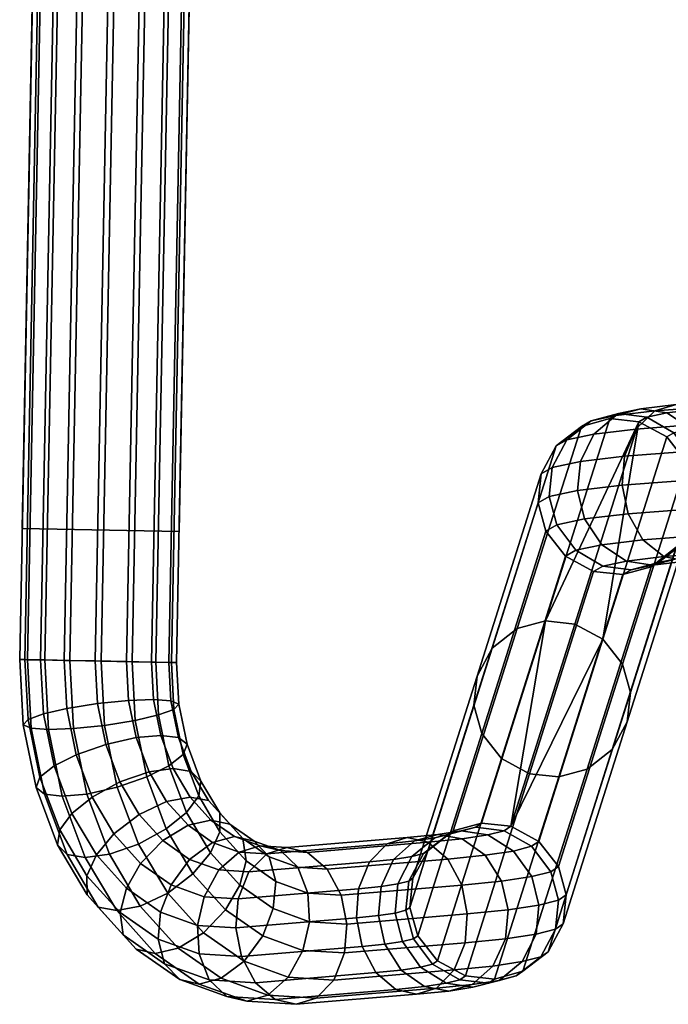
# Model space of a CAD drawing. Header units: millimetres. Extents: x -296 to 296, y -259 to 324.
# Tile 1 of 149: x -296 to -246, y -217 to -141. Entities that reach past the tile are written whole.
import ezdxf

# ---------------------------------------------------------------- set-up
doc = ezdxf.new("R2010")
doc.units = ezdxf.units.MM
doc.layers.add('RIM nozky', color=250, linetype='Continuous')
doc.layers.add('RIM podnoz', color=7, linetype='Continuous')

msp = doc.modelspace()

# ---------------------------------------------------------------- meshes
at = {"layer": 'RIM nozky'}
mesh = msp.add_polyface(dxfattribs=at)
corners = [(286.721, 270.581), (274.724, 270.35), (287.49, 230.588), (275.493, 230.357), (286.721, 270.581), (286.721, 270.581, 5), (274.724, 270.35), (274.724, 270.35, 5), (287.49, 230.588), (287.49, 230.588, 5), (286.721, 270.581), (286.721, 270.581, 5), (275.493, 230.357), (275.493, 230.357, 5), (287.49, 230.588), (287.49, 230.588, 5), (274.724, 270.35), (274.724, 270.35, 5), (275.493, 230.357), (275.493, 230.357, 5), (286.721, 270.581, 5), (274.724, 270.35, 5), (287.49, 230.588, 5), (275.493, 230.357, 5), (294.624, -140.358), (282.626, -140.588), (295.393, -180.35), (283.396, -180.581), (294.624, -140.358), (294.624, -140.358, 5), (282.626, -140.588), (282.626, -140.588, 5), (295.393, -180.35), (295.393, -180.35, 5), (294.624, -140.358), (294.624, -140.358, 5), (283.396, -180.581), (283.396, -180.581, 5), (295.393, -180.35), (295.393, -180.35, 5), (282.626, -140.588), (282.626, -140.588, 5), (283.396, -180.581), (283.396, -180.581, 5), (294.624, -140.358, 5), (282.626, -140.588, 5), (295.393, -180.35, 5), (283.396, -180.581, 5), (-286.721, 270.581), (-274.724, 270.35), (-287.49, 230.588), (-275.493, 230.357), (-286.721, 270.581), (-286.721, 270.581, 5), (-274.724, 270.35), (-274.724, 270.35, 5), (-287.49, 230.588), (-287.49, 230.588, 5), (-286.721, 270.581), (-286.721, 270.581, 5), (-275.493, 230.357), (-275.493, 230.357, 5), (-287.49, 230.588), (-287.49, 230.588, 5), (-274.724, 270.35), (-274.724, 270.35, 5), (-275.493, 230.357), (-275.493, 230.357, 5), (-286.721, 270.581, 5), (-274.724, 270.35, 5), (-287.49, 230.588, 5), (-275.493, 230.357, 5), (-294.624, -140.358), (-282.626, -140.588), (-295.393, -180.35), (-283.395, -180.581), (-294.624, -140.358), (-294.624, -140.358, 5), (-282.626, -140.588), (-282.626, -140.588, 5), (-295.393, -180.35), (-295.393, -180.35, 5), (-294.624, -140.358), (-294.624, -140.358, 5), (-283.395, -180.581), (-283.395, -180.581, 5), (-295.393, -180.35), (-295.393, -180.35, 5), (-282.626, -140.588), (-282.626, -140.588, 5), (-283.395, -180.581), (-283.395, -180.581, 5), (-294.624, -140.358, 5), (-282.626, -140.588, 5), (-295.393, -180.35, 5), (-283.395, -180.581, 5)]
mesh.append_faces([[corners[k] for k in face] for face in [(1, 0, 2, 3), (5, 4, 6, 7), (9, 8, 10, 11), (13, 12, 14, 15), (17, 16, 18, 19), (21, 23, 22, 20), (25, 24, 26, 27), (29, 28, 30, 31), (33, 32, 34, 35), (37, 36, 38, 39), (41, 40, 42, 43), (45, 47, 46, 44), (49, 51, 50, 48), (53, 55, 54, 52), (57, 59, 58, 56), (61, 63, 62, 60), (65, 67, 66, 64), (69, 68, 70, 71), (73, 75, 74, 72), (77, 79, 78, 76), (81, 83, 82, 80), (85, 87, 86, 84), (89, 91, 90, 88), (93, 92, 94, 95)]])
at = {"layer": 'RIM podnoz'}
mesh = msp.add_polyface(dxfattribs=at)
corners = [(-159.614, -176.711, 419.903), (-159.081, -176.545, 422.851), (-161.567, 50.318, 410.566), (-162.103, 50.354, 407.607), (-161.417, 103.347, 411.74), (-157.868, 168.014, 431.777), (-160.888, 102.771, 414.657), (-157.357, 167.114, 434.593), (-136.288, 102.8, 410.207), (-132.756, 167.142, 430.143), (-157.357, 167.114, 434.593), (-160.888, 102.771, 414.657), (-136.967, 50.346, 406.116), (-136.288, 102.8, 410.207), (-160.888, 102.771, 414.657), (-161.567, 50.318, 410.566), (-134.481, -176.517, 418.401), (-136.967, 50.346, 406.116), (-161.567, 50.318, 410.566), (-159.081, -176.545, 422.851), (-137.502, 50.382, 403.157), (-135.014, -176.682, 415.453), (-159.614, -176.711, 419.903), (-162.103, 50.354, 407.607), (-136.816, 103.375, 407.291), (-137.502, 50.382, 403.157), (-162.103, 50.354, 407.607), (-161.417, 103.347, 411.74), (-133.267, 168.043, 427.328), (-136.816, 103.375, 407.291), (-161.417, 103.347, 411.74), (-157.868, 168.014, 431.777), (-135.014, -176.682, 415.453), (-137.502, 50.382, 403.157), (-136.967, 50.346, 406.116), (-134.481, -176.517, 418.401), (-136.816, 103.375, 407.291), (-133.267, 168.043, 427.328), (-136.288, 102.8, 410.207), (-132.756, 167.142, 430.143), (-197.194, -171.441, 425.118), (-196.608, -171.026, 427.249), (-169.049, -171.602, 420.34), (-169.553, -172.019, 418.189), (-196.039, -171.454, 429.382), (-168.56, -172.028, 422.493), (-224.552, -170.777, 433.088), (-223.884, -170.364, 435.194), (-223.237, -170.794, 437.304), (-232.891, -170.727, 433.69), (-233.245, -170.308, 435.871), (-228.525, -170.291, 436.073), (-228.687, -170.712, 433.87), (-232.554, -172.061, 431.683), (-228.841, -172.047, 431.842), (-233.587, -170.731, 438.052), (-233.89, -172.069, 440.062), (-228.23, -172.049, 440.305), (-228.369, -170.713, 438.276), (-236.943, -170.822, 432.552), (-237.792, -170.414, 434.593), (-236.13, -172.144, 430.678), (-238.614, -170.849, 436.64), (-239.342, -172.197, 438.531), (-240.626, -170.991, 430.525), (-241.927, -170.604, 432.318), (-239.383, -172.294, 428.888), (-243.186, -171.059, 434.124), (-243.744, -171.225, 427.708), (-245.425, -170.867, 429.156), (-247.055, -171.35, 430.628), (-246.135, -171.513, 424.256), (-248.11, -171.19, 425.282), (-250.023, -171.707, 426.345), (-247.668, -171.839, 420.35), (-249.83, -171.556, 420.897), (-225.19, -172.105, 431.151), (-222.665, -172.137, 439.251), (-284.178, -190.568, 10.595), (-275.122, 280.36, 10.595), (-276.457, 280.385, 12.404), (-285.513, -190.542, 12.404), (-283.993, -190.571, 5.833), (-274.936, 280.356, 5.833), (-274.536, 280.348, 8.233), (-283.592, -190.579, 8.233), (-286.992, -190.514, 2.59), (-277.935, 280.414, 2.59), (-276.127, 280.379, 3.926), (-285.183, -190.548, 3.926), (-291.753, -190.422, 2.405), (-282.697, 280.505, 2.405), (-280.297, 280.459, 2.005), (-289.353, -190.468, 2.005), (-294.995, -190.36, 5.405), (-285.939, 280.568, 5.405), (-284.604, 280.542, 3.596), (-293.66, -190.385, 3.596), (-295.18, -190.356, 10.167), (-286.124, 280.571, 10.167), (-286.525, 280.579, 7.767), (-295.581, -190.348, 7.767), (-292.182, -190.414, 13.41), (-283.125, 280.514, 13.41), (-284.934, 280.548, 12.074), (-293.99, -190.379, 12.074), (-287.42, -190.505, 13.595), (-278.364, 280.422, 13.595), (-280.764, 280.468, 13.995), (-289.82, -190.459, 13.995), (-243.587, 156.386, 450.907), (-243.98, 156.431, 453.308), (-248.964, 156.887, 451.919), (-248.073, 156.797, 449.656), (-238.919, 156.301, 451.169), (-238.795, 156.335, 453.599), (-234.307, 156.542, 450.432), (-233.672, 156.604, 452.781)]
mesh.append_faces([[corners[k] for k in face] for face in [(0, 1, 2, 3), (2, 4, 3, 3), (5, 4, 6, 6), (2, 6, 4, 4), (5, 6, 7, 7), (8, 9, 10, 11), (12, 13, 14, 15), (16, 17, 18, 19), (20, 21, 22, 23), (24, 25, 26, 27), (28, 29, 30, 31), (32, 33, 34, 35), (34, 33, 36, 36), (37, 38, 36, 36), (34, 36, 38, 38), (37, 39, 38, 38), (40, 41, 42, 43), (41, 44, 45, 42), (40, 46, 47, 41), (41, 47, 48, 44), (49, 50, 51, 52), (53, 49, 52, 54), (55, 56, 57, 58), (50, 55, 58, 51), (59, 60, 50, 49), (61, 59, 49, 53), (62, 63, 56, 55), (60, 62, 55, 50), (64, 65, 60, 59), (66, 64, 59, 61), (65, 67, 62, 60), (68, 69, 65, 64), (69, 70, 67, 65), (71, 72, 69, 68), (72, 73, 70, 69), (74, 75, 72, 71), (46, 52, 51, 47), (76, 54, 52, 46), (47, 51, 58, 48), (48, 58, 57, 77), (78, 79, 80, 81), (82, 83, 84, 85), (85, 84, 79, 78), (86, 87, 88, 89), (90, 91, 92, 93), (93, 92, 87, 86), (89, 88, 83, 82), (94, 95, 96, 97), (98, 99, 100, 101), (101, 100, 95, 94), (102, 103, 104, 105), (106, 107, 108, 109), (81, 80, 107, 106), (109, 108, 103, 102), (105, 104, 99, 98), (97, 96, 91, 90), (110, 111, 112, 113), (114, 115, 111, 110), (114, 116, 117, 115)]])
mesh = msp.add_polyface(dxfattribs=at)
corners = [(-245.114, -176.689, 437.3), (-244.763, -178.888, 436.991), (-239.644, -178.653, 439.807), (-239.873, -176.448, 440.183), (-244.976, -174.477, 436.922), (-239.783, -174.238, 439.78), (-244.676, -182.839, 429.495), (-243.047, -182.357, 428.023), (-240.088, -182.134, 430.697), (-241.347, -182.589, 432.503), (-246.358, -182.481, 430.943), (-242.647, -182.202, 434.297), (-247.966, -181.206, 432.25), (-243.891, -180.899, 435.933), (-249.094, -179.214, 433.076), (-249.548, -177.023, 433.292), (-249.37, -174.807, 432.951), (-248.496, -172.74, 432.01), (-244.3, -172.425, 435.802), (-247.055, -171.35, 430.628), (-243.186, -171.059, 434.124), (-244.247, -172.755, 423.353), (-246.135, -171.513, 424.256), (-243.744, -171.225, 427.708), (-242.135, -172.501, 426.401), (-242.922, -174.723, 422.811), (-241.007, -174.492, 425.575), (-243.625, -181.209, 423.726), (-242.598, -179.124, 423.005), (-240.731, -178.899, 425.7), (-241.605, -180.966, 426.64), (-245.317, -182.63, 424.747), (-247.23, -183.146, 425.809), (-249.204, -182.824, 426.835), (-251.093, -181.582, 427.738), (-252.418, -179.614, 428.28), (-252.95, -177.432, 428.382), (-252.742, -175.213, 428.086), (-251.715, -173.128, 427.365), (-250.023, -171.707, 426.345), (-245.6, -173.042, 419.905), (-247.668, -171.839, 420.35), (-244.149, -174.983, 419.683), (-243.566, -177.155, 419.71), (-242.389, -176.905, 422.709), (-243.794, -179.378, 419.956), (-244.919, -181.484, 420.428), (-246.771, -182.939, 421.039), (-248.866, -183.494, 421.638), (-251.028, -183.211, 422.185), (-253.096, -182.007, 422.631), (-254.547, -180.066, 422.852), (-251.924, -172.111, 421.497), (-253.777, -173.566, 422.107), (-249.83, -171.556, 420.897), (-248.11, -171.19, 425.282), (-248.263, -172.185, 416.198), (-250.498, -171.944, 416.237), (-244.626, -175.26, 416.358), (-246.126, -173.348, 416.238), (-244.259, -179.648, 416.714), (-244.023, -177.42, 416.522), (-247.337, -183.267, 417.097), (-245.421, -181.776, 416.922), (-249.502, -183.863, 417.204), (-253.874, -182.46, 417.202), (-251.737, -183.623, 417.243), (-252.663, -172.54, 416.344), (-255.393, -187.394, 230.84), (-251.021, -188.797, 230.842), (-248.918, -192.87, 231.126), (-249.521, -190.71, 230.962), (-249.154, -195.098, 231.318), (-254.417, -206.16, 45.565), (-255.916, -204.247, 45.445), (-254.05, -210.547, 45.921), (-253.813, -208.32, 45.729), (-250.317, -197.226, 231.526), (-255.212, -212.675, 46.129), (-252.232, -198.717, 231.701), (-254.397, -199.313, 231.807), (-253.159, -187.636, 230.785)]
mesh.append_faces([[corners[k] for k in face] for face in [(0, 1, 2, 3), (4, 0, 3, 5), (6, 7, 8, 9), (10, 6, 9, 11), (12, 10, 11, 13), (14, 12, 13, 1), (15, 14, 1, 0), (16, 15, 0, 4), (17, 16, 4, 18), (19, 17, 18, 20), (21, 22, 23, 24), (25, 21, 24, 26), (27, 28, 29, 30), (31, 27, 30, 7), (32, 31, 7, 6), (33, 32, 6, 10), (34, 33, 10, 12), (35, 34, 12, 14), (36, 35, 14, 15), (37, 36, 15, 16), (38, 37, 16, 17), (39, 38, 17, 19), (40, 41, 22, 21), (42, 40, 21, 25), (43, 42, 25, 44), (45, 43, 44, 28), (46, 45, 28, 27), (47, 46, 27, 31), (48, 47, 31, 32), (49, 48, 32, 33), (50, 49, 33, 34), (51, 50, 34, 35), (52, 53, 38, 39), (54, 52, 39, 55), (41, 56, 57, 54), (42, 58, 59, 40), (40, 59, 56, 41), (45, 60, 61, 43), (47, 62, 63, 46), (46, 63, 60, 45), (43, 61, 58, 42), (48, 64, 62, 47), (50, 65, 66, 49), (54, 57, 67, 52), (64, 48, 49, 66), (68, 57, 56, 56), (69, 56, 59, 59), (61, 70, 71, 58), (60, 72, 70, 61), (58, 71, 69, 59), (71, 73, 74, 69), (72, 75, 76, 70), (77, 78, 75, 72), (72, 60, 63, 77), (70, 76, 73, 71), (62, 79, 77, 63), (64, 80, 79, 62), (69, 81, 56, 56), (68, 56, 81, 81)]])
mesh = msp.add_polyface(dxfattribs=at)
corners = [(-255.13, -177.895, 422.825), (-254.547, -180.066, 422.852), (-252.418, -179.614, 428.28), (-252.95, -177.432, 428.382), (-254.902, -175.672, 422.58), (-252.742, -175.213, 428.086), (-253.777, -173.566, 422.107), (-251.715, -173.128, 427.365), (-255.977, -178.387, 416.919), (-255.374, -180.547, 417.083), (-253.874, -182.46, 417.202), (-253.096, -182.007, 422.631), (-254.579, -174.031, 416.519), (-255.741, -176.16, 416.727), (-251.924, -172.111, 421.497), (-252.663, -172.54, 416.344), (-258.77, -197.91, 231.806), (-256.632, -199.073, 231.846), (-251.737, -183.623, 417.243), (-260.27, -195.997, 231.686), (-254.397, -199.313, 231.807), (-249.502, -183.863, 417.204), (-260.873, -193.837, 231.522), (-260.636, -191.609, 231.33), (-259.474, -189.481, 231.122), (-250.498, -171.944, 416.237), (-255.393, -187.394, 230.84), (-257.559, -187.99, 230.947), (-258.054, -203.084, 45.405), (-251.021, -188.797, 230.842), (-255.916, -204.247, 45.445), (-260.289, -202.844, 45.444), (-265.768, -209.287, 46.126), (-265.165, -211.446, 46.29), (-265.531, -207.059, 45.934), (-262.454, -203.44, 45.551), (-264.369, -204.931, 45.726), (-263.665, -213.359, 46.409), (-259.805, -203.748, 37.44), (-261.86, -203.439, 38.298), (-260.734, -203.147, 41.797), (-258.55, -203.423, 41.339), (-257.839, -204.976, 36.697), (-256.462, -204.619, 40.98), (-263.85, -203.969, 39.198), (-265.611, -205.402, 40.075), (-264.721, -205.171, 42.842), (-262.85, -203.71, 42.309), (-261.774, -204.047, 33.845), (-263.626, -203.708, 35.073), (-260.003, -205.305, 32.749), (-265.421, -204.208, 36.332), (-267.008, -205.614, 37.526), (-264.386, -204.311, 30.684), (-265.97, -203.944, 32.237), (-262.872, -205.595, 29.276), (-267.504, -204.418, 33.811), (-268.862, -205.801, 35.283), (-273.59, -205.078, 21.48), (-275.174, -204.711, 23.033), (-272.075, -206.362, 20.073), (-276.708, -205.185, 24.607), (-277.671, -204.224, 17.376), (-279.159, -203.877, 19.026), (-277.199, -204.585, 21.002), (-275.664, -204.948, 19.4), (-276.514, -205.432, 15.609), (-274.332, -206.221, 17.81), (-280.836, -204.321, 20.455), (-282.596, -205.62, 21.523), (-280.368, -206.425, 23.77), (-278.807, -205.055, 22.502), (-279.524, -202.931, 15.495), (-280.969, -202.615, 17.188), (-278.531, -204.027, 13.562), (-282.712, -203.014, 18.551), (-281.149, -201.129, 13.833), (-282.555, -200.855, 15.566), (-280.297, -202.067, 11.755), (-280.279, -203.519, 9.802), (-278.288, -205.728, 11.839), (-281.738, -199.631, 10.265), (-282.473, -198.89, 12.463), (-281.903, -200.773, 8.123), (-282.833, -202.022, 6.5), (-281.007, -205.109, 8.389), (-253.159, -187.636, 230.785)]
mesh.append_faces([[corners[k] for k in face] for face in [(0, 1, 2, 3), (4, 0, 3, 5), (6, 4, 5, 7), (0, 8, 9, 1), (1, 9, 10, 11), (6, 12, 13, 4), (14, 15, 12, 6), (4, 13, 8, 0), (10, 16, 17, 18), (9, 19, 16, 10), (18, 17, 20, 21), (8, 22, 19, 9), (13, 23, 22, 8), (12, 24, 23, 13), (25, 26, 27, 15), (15, 27, 24, 12), (28, 29, 30, 30), (31, 26, 28, 28), (22, 32, 33, 19), (23, 34, 32, 22), (27, 35, 36, 24), (26, 31, 35, 27), (24, 36, 34, 23), (37, 16, 19, 33), (38, 39, 40, 41), (42, 38, 41, 43), (44, 45, 46, 47), (39, 44, 47, 40), (48, 49, 39, 38), (50, 48, 38, 42), (51, 52, 45, 44), (49, 51, 44, 39), (28, 41, 40, 31), (30, 43, 41, 28), (31, 40, 47, 35), (35, 47, 46, 36), (48, 53, 54, 49), (50, 55, 53, 48), (49, 54, 56, 51), (51, 56, 57, 52), (53, 58, 59, 54), (55, 60, 58, 53), (54, 59, 61, 56), (62, 63, 64, 65), (66, 62, 65, 67), (68, 69, 70, 71), (63, 68, 71, 64), (72, 73, 63, 62), (74, 72, 62, 66), (73, 75, 68, 63), (76, 77, 73, 72), (78, 76, 72, 74), (79, 78, 74, 80), (81, 82, 76, 78), (83, 81, 78, 79), (84, 83, 79, 85), (58, 65, 64, 59), (59, 64, 71, 61), (29, 28, 86, 86), (26, 86, 28, 28)]])
mesh = msp.add_polyface(dxfattribs=at)
corners = [(-282.712, -203.014, 18.551), (-284.654, -204.185, 19.434), (-282.596, -205.62, 21.523), (-280.836, -204.321, 20.455), (-286.457, -202.185, 17.59), (-288.379, -203.674, 17.474), (-286.339, -205.936, 19.56), (-284.355, -201.191, 16.87), (-282.555, -200.855, 15.566), (-280.969, -202.615, 17.188), (-282.473, -198.89, 12.463), (-283.848, -198.669, 14.228), (-281.149, -201.129, 13.833), (-284.377, -203.277, 5.455), (-282.833, -202.022, 6.5), (-281.007, -205.109, 8.389), (-282.346, -206.712, 7.556), (-291.586, -202.117, 14.709), (-292.516, -203.366, 13.087), (-290.445, -206.867, 15.228), (-289.718, -205.276, 16.641), (-290.042, -200.862, 15.754), (-287.927, -199.698, 16.069), (-285.695, -198.925, 15.485), (-283.445, -196.31, 11.44), (-284.797, -196.149, 13.229), (-282.795, -196.825, 9.152), (-281.738, -199.631, 10.265), (-283.094, -197.611, 6.868), (-281.903, -200.773, 8.123), (-284.173, -198.465, 5.09), (-285.868, -199.321, 3.886), (-288.123, -200.109, 3.422), (-286.491, -204.441, 5.14), (-290.451, -200.629, 3.906), (-288.723, -205.214, 5.725), (-292.332, -200.794, 5.126), (-290.57, -205.471, 6.981), (-293.684, -200.634, 6.915), (-291.945, -205.249, 8.746), (-294.334, -200.119, 9.203), (-292.681, -204.508, 10.944), (-294.035, -199.333, 11.487), (-292.957, -198.479, 13.266), (-291.262, -197.623, 14.47), (-289.006, -196.834, 14.933), (-286.679, -196.315, 14.449), (-284.021, -193.496, 10.809), (-285.36, -193.402, 12.613), (-283.422, -193.765, 8.466), (-283.8, -194.161, 6.095), (-284.967, -194.586, 4.22), (-286.751, -195.005, 2.918), (-289.09, -195.385, 2.363), (-291.474, -195.628, 2.785), (-293.376, -195.694, 3.983), (-294.714, -195.599, 5.787), (-295.314, -195.331, 8.13), (-294.935, -194.934, 10.501), (-293.769, -194.51, 12.376), (-291.984, -194.091, 13.678), (-289.646, -193.711, 14.233), (-287.261, -193.468, 13.811), (-284.178, -190.568, 10.595), (-285.513, -190.542, 12.404), (-283.993, -190.571, 5.833), (-283.592, -190.579, 8.233), (-286.992, -190.514, 2.59), (-285.183, -190.548, 3.926), (-291.753, -190.422, 2.405), (-289.353, -190.468, 2.005), (-293.66, -190.385, 3.596), (-295.581, -190.348, 7.767), (-294.995, -190.36, 5.405), (-293.99, -190.379, 12.074), (-295.18, -190.356, 10.167), (-289.82, -190.459, 13.995), (-292.182, -190.414, 13.41), (-287.42, -190.505, 13.595)]
mesh.append_faces([[corners[k] for k in face] for face in [(0, 1, 2, 3), (4, 5, 6, 1), (7, 4, 1, 0), (8, 7, 0, 9), (10, 11, 8, 12), (13, 14, 15, 16), (17, 18, 19, 20), (21, 17, 20, 5), (22, 21, 5, 4), (23, 22, 4, 7), (11, 23, 7, 8), (24, 25, 11, 10), (26, 24, 10, 27), (28, 26, 27, 29), (30, 28, 29, 14), (31, 30, 14, 13), (32, 31, 13, 33), (34, 32, 33, 35), (36, 34, 35, 37), (38, 36, 37, 39), (40, 38, 39, 41), (42, 40, 41, 18), (43, 42, 18, 17), (44, 43, 17, 21), (45, 44, 21, 22), (46, 45, 22, 23), (25, 46, 23, 11), (47, 48, 25, 24), (49, 47, 24, 26), (50, 49, 26, 28), (51, 50, 28, 30), (52, 51, 30, 31), (53, 52, 31, 32), (54, 53, 32, 34), (55, 54, 34, 36), (56, 55, 36, 38), (57, 56, 38, 40), (58, 57, 40, 42), (59, 58, 42, 43), (60, 59, 43, 44), (61, 60, 44, 45), (62, 61, 45, 46), (48, 62, 46, 25), (47, 63, 64, 48), (50, 65, 66, 49), (49, 66, 63, 47), (52, 67, 68, 51), (54, 69, 70, 53), (53, 70, 67, 52), (51, 68, 65, 50), (55, 71, 69, 54), (57, 72, 73, 56), (59, 74, 75, 58), (58, 75, 72, 57), (61, 76, 77, 60), (48, 64, 78, 62), (62, 78, 76, 61), (60, 77, 74, 59), (71, 55, 56, 73)]])
mesh = msp.add_polyface(dxfattribs=at)
corners = [(-254.397, -199.313, 231.807), (-259.293, -214.763, 46.411), (-257.127, -214.167, 46.304), (-252.232, -198.717, 231.701), (-255.212, -212.675, 46.129), (-250.317, -197.226, 231.526), (-258.77, -197.91, 231.806), (-263.665, -213.359, 46.409), (-261.528, -214.522, 46.45), (-256.632, -199.073, 231.846), (-256.46, -206.935, 36.267), (-257.839, -204.976, 36.697), (-256.462, -204.619, 40.98), (-254.996, -206.555, 40.819), (-255.906, -209.113, 36.21), (-254.407, -208.725, 40.871), (-256.123, -211.333, 36.488), (-254.638, -210.949, 41.107), (-257.192, -213.426, 37.122), (-255.773, -213.059, 41.532), (-258.953, -214.859, 37.999), (-257.645, -214.52, 42.065), (-260.944, -215.389, 38.9), (-259.761, -215.082, 42.577), (-262.999, -215.08, 39.758), (-261.945, -214.807, 43.034), (-264.964, -213.852, 40.501), (-264.033, -213.61, 43.394), (-266.343, -211.893, 40.931), (-265.499, -211.674, 43.555), (-266.897, -209.715, 40.988), (-266.088, -209.505, 43.503), (-266.68, -207.494, 40.709), (-265.857, -207.281, 43.267), (-265.611, -205.402, 40.075), (-264.721, -205.171, 42.842), (-258.759, -207.284, 32.07), (-260.003, -205.305, 32.749), (-258.26, -209.471, 31.914), (-258.456, -211.688, 32.231), (-259.419, -213.765, 33.058), (-261.006, -215.171, 34.251), (-262.801, -215.671, 35.51), (-264.653, -215.332, 36.738), (-266.425, -214.074, 37.835), (-267.668, -212.094, 38.513), (-268.167, -209.908, 38.669), (-267.972, -207.691, 38.352), (-267.008, -205.614, 37.526), (-254.417, -206.16, 45.565), (-255.916, -204.247, 45.445), (-254.05, -210.547, 45.921), (-253.813, -208.32, 45.729), (-265.768, -209.287, 46.126), (-265.165, -211.446, 46.29), (-264.369, -204.931, 45.726), (-265.531, -207.059, 45.934), (-261.809, -207.592, 28.38), (-262.872, -205.595, 29.276), (-261.549, -212, 28.487), (-261.382, -209.786, 28.135), (-263.73, -215.446, 30.955), (-262.373, -214.063, 29.483), (-265.264, -215.92, 32.529), (-268.362, -214.269, 35.49), (-266.848, -215.553, 34.082), (-269.853, -210.078, 36.63), (-269.425, -212.272, 36.386), (-268.862, -205.801, 35.283), (-269.685, -207.864, 36.278), (-271.013, -208.359, 19.176), (-272.075, -206.362, 20.073), (-270.753, -212.767, 19.284), (-270.585, -210.553, 18.932), (-272.933, -216.213, 21.752), (-271.576, -214.83, 20.279), (-276.052, -216.32, 24.879), (-274.468, -216.687, 23.325), (-273.445, -210.375, 16.064), (-273.556, -208.201, 16.626)]
mesh.append_faces([[corners[k] for k in face] for face in [(0, 1, 2, 3), (3, 2, 4, 5), (6, 7, 8, 9), (9, 8, 1, 0), (10, 11, 12, 13), (14, 10, 13, 15), (16, 14, 15, 17), (18, 16, 17, 19), (20, 18, 19, 21), (22, 20, 21, 23), (24, 22, 23, 25), (26, 24, 25, 27), (28, 26, 27, 29), (30, 28, 29, 31), (32, 30, 31, 33), (34, 32, 33, 35), (36, 37, 11, 10), (38, 36, 10, 14), (39, 38, 14, 16), (40, 39, 16, 18), (41, 40, 18, 20), (42, 41, 20, 22), (43, 42, 22, 24), (44, 43, 24, 26), (45, 44, 26, 28), (46, 45, 28, 30), (47, 46, 30, 32), (48, 47, 32, 34), (49, 13, 12, 50), (51, 17, 15, 52), (2, 21, 19, 4), (4, 19, 17, 51), (52, 15, 13, 49), (1, 23, 21, 2), (7, 27, 25, 8), (53, 31, 29, 54), (54, 29, 27, 7), (55, 35, 33, 56), (56, 33, 31, 53), (23, 1, 8, 25), (36, 57, 58, 37), (39, 59, 60, 38), (41, 61, 62, 40), (40, 62, 59, 39), (38, 60, 57, 36), (42, 63, 61, 41), (44, 64, 65, 43), (46, 66, 67, 45), (45, 67, 64, 44), (48, 68, 69, 47), (47, 69, 66, 46), (43, 65, 63, 42), (57, 70, 71, 58), (59, 72, 73, 60), (61, 74, 75, 62), (62, 75, 72, 59), (60, 73, 70, 57), (65, 76, 77, 63), (63, 77, 74, 61), (73, 78, 79, 70)]])
mesh = msp.add_polyface(dxfattribs=at)
corners = [(-269.425, -212.272, 36.386), (-278.629, -213.039, 27.182), (-277.566, -215.036, 26.286), (-268.362, -214.269, 35.49), (-276.052, -216.32, 24.879), (-266.848, -215.553, 34.082), (-269.685, -207.864, 36.278), (-278.888, -208.63, 27.075), (-279.056, -210.845, 27.427), (-269.853, -210.078, 36.63), (-267.504, -204.418, 33.811), (-276.708, -205.185, 24.607), (-278.065, -206.568, 26.08), (-268.862, -205.801, 35.283), (-276.015, -207.312, 14.145), (-276.514, -205.432, 15.609), (-274.332, -206.221, 17.81), (-273.556, -208.201, 16.626), (-276.212, -209.375, 13.274), (-273.445, -210.375, 16.064), (-277.011, -211.457, 12.99), (-273.934, -212.569, 16.093), (-278.428, -213.396, 13.389), (-275.059, -214.613, 16.787), (-280.187, -214.694, 14.457), (-276.621, -215.983, 18.054), (-281.865, -215.138, 15.887), (-278.228, -216.453, 19.555), (-283.353, -214.792, 17.536), (-279.763, -216.089, 21.157), (-284.509, -213.583, 19.304), (-281.095, -214.816, 22.747), (-285.008, -211.703, 20.767), (-281.871, -212.837, 23.93), (-284.812, -209.64, 21.638), (-281.982, -210.663, 24.493), (-284.012, -207.558, 21.923), (-281.493, -208.468, 24.463), (-282.596, -205.62, 21.523), (-280.368, -206.425, 23.77), (-278.288, -205.728, 11.839), (-278.531, -204.027, 13.562), (-278.767, -207.593, 10.68), (-279.855, -209.475, 10.104), (-281.54, -211.226, 10.23), (-283.482, -212.397, 11.113), (-285.225, -212.796, 12.476), (-286.669, -212.479, 14.17), (-287.663, -211.384, 16.102), (-287.906, -209.683, 17.826), (-287.427, -207.817, 18.984), (-286.339, -205.936, 19.56), (-284.654, -204.185, 19.434), (-281.007, -205.109, 8.389), (-280.279, -203.519, 9.802), (-282.346, -206.712, 7.556), (-284.267, -208.201, 7.44), (-286.369, -209.195, 8.159), (-288.169, -209.53, 9.464), (-289.575, -209.256, 11.197), (-290.427, -208.318, 13.275), (-290.445, -206.867, 15.228), (-289.718, -205.276, 16.641), (-288.379, -203.674, 17.474), (-286.491, -204.441, 5.14), (-284.377, -203.277, 5.455), (-288.723, -205.214, 5.725), (-290.57, -205.471, 6.981), (-291.945, -205.249, 8.746), (-292.681, -204.508, 10.944), (-292.516, -203.366, 13.087), (-271.013, -208.359, 19.176), (-272.075, -206.362, 20.073), (-275.664, -204.948, 19.4), (-273.59, -205.078, 21.48), (-270.753, -212.767, 19.284), (-270.585, -210.553, 18.932), (-272.933, -216.213, 21.752), (-271.576, -214.83, 20.279), (-274.468, -216.687, 23.325), (-278.807, -205.055, 22.502)]
mesh.append_faces([[corners[k] for k in face] for face in [(0, 1, 2, 3), (3, 2, 4, 5), (6, 7, 8, 9), (10, 11, 12, 13), (13, 12, 7, 6), (9, 8, 1, 0), (14, 15, 16, 17), (18, 14, 17, 19), (20, 18, 19, 21), (22, 20, 21, 23), (24, 22, 23, 25), (26, 24, 25, 27), (28, 26, 27, 29), (30, 28, 29, 31), (32, 30, 31, 33), (34, 32, 33, 35), (36, 34, 35, 37), (38, 36, 37, 39), (40, 41, 15, 14), (42, 40, 14, 18), (43, 42, 18, 20), (44, 43, 20, 22), (45, 44, 22, 24), (46, 45, 24, 26), (47, 46, 26, 28), (48, 47, 28, 30), (49, 48, 30, 32), (50, 49, 32, 34), (51, 50, 34, 36), (52, 51, 36, 38), (53, 54, 40, 42), (55, 53, 42, 43), (56, 55, 43, 44), (57, 56, 44, 45), (58, 57, 45, 46), (59, 58, 46, 47), (60, 59, 47, 48), (61, 60, 48, 49), (62, 61, 49, 50), (63, 62, 50, 51), (64, 65, 55, 56), (66, 64, 56, 57), (67, 66, 57, 58), (68, 67, 58, 59), (69, 68, 59, 60), (70, 69, 60, 61), (71, 17, 16, 72), (72, 16, 73, 74), (75, 21, 19, 76), (77, 25, 23, 78), (78, 23, 21, 75), (79, 27, 25, 77), (2, 31, 29, 4), (8, 35, 33, 1), (1, 33, 31, 2), (12, 39, 37, 7), (11, 80, 39, 12), (7, 37, 35, 8), (27, 79, 4, 29)]])

doc.saveas('drawing.dxf')
